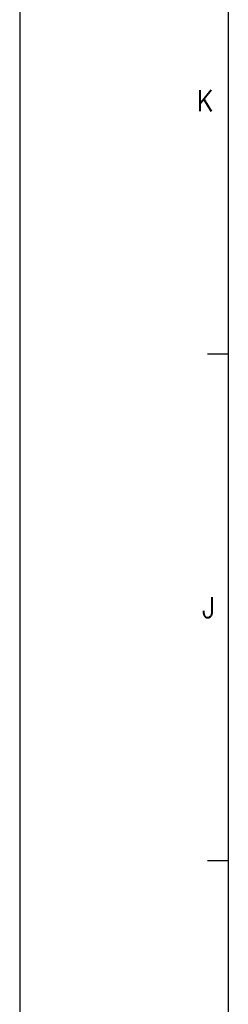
# Model space of a CAD drawing. Header units: millimetres. Extents: x -418 to 1225, y -151 to 443.
# Tile 13 of 52: x -418 to -398, y 278 to 372. Entities that reach past the tile are written whole.
import ezdxf

# ---------------------------------------------------------------- set-up
doc = ezdxf.new("R2010")
doc.units = ezdxf.units.MM
doc.layers.add('1', color=7, linetype='Continuous')
doc.styles.add('CONVERTER_12', font='txt.shx', dxfattribs={"width": 0.9})

# ---------------------------------------------------------------- blocks, each defined once
blk = doc.blocks.new('_A1', base_point=(416.975, -145.5))
at = {"layer": '1', "color": 2, "linetype": 'Continuous'}
for p, q in [((-418.025, 443.5), (-418.025, -150.5)), ((-398.025, 340.367), (-400.025, 340.367)), ((-398.025, 291.7), (-400.025, 291.7))]:
    blk.add_line(p, q, dxfattribs=at)
at = {"layer": '1', "color": 7, "linetype": 'Continuous'}
blk.add_line((-398.025, 438.5), (-398.025, -145.5), dxfattribs=at)
at = {"layer": '1', "color": 2, "char_height": 2, "attachment_point": 4, "line_spacing_factor": 1.20048, "style": 'CONVERTER_12'}
for s, insert in [('K', (-401.058, 364.7)), ('J', (-400.529, 316.033))]:
    blk.add_mtext(s, dxfattribs=dict(at, insert=insert))

msp = doc.modelspace()

# ---------------------------------------------------------------- block references
msp.add_blockref('_A1', (416.975, -145.5))

doc.saveas('drawing.dxf')
